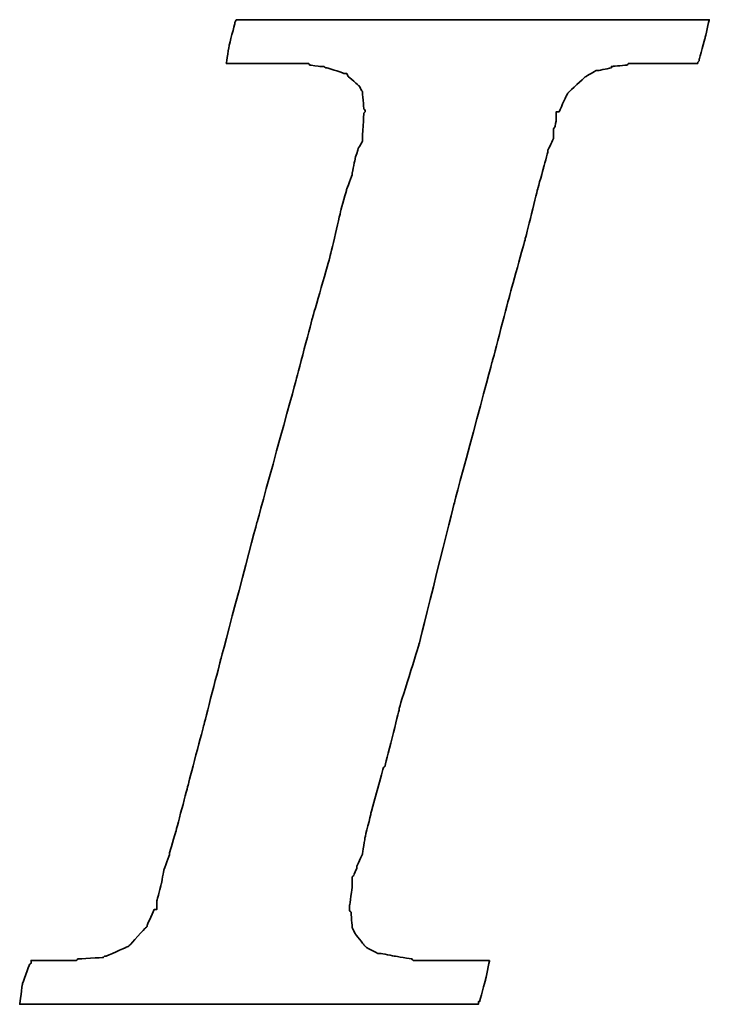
# Model space of a CAD drawing. Header units: millimetres. Extents: x 953 to 1193, y 90 to 173.
# Tile 26 of 42: x 1128.124 to 1128.574, y 109.659 to 110.301. Entities that reach past the tile are written whole.
import ezdxf

# ---------------------------------------------------------------- set-up
doc = ezdxf.new("R2010")
doc.units = ezdxf.units.MM
doc.header["$LTSCALE"] = 0.1
doc.layers.add('DIM', color=4, linetype='CONTINUOUS')
doc.layers.add('layer 1', color=7, linetype='CONTINUOUS')

# ---------------------------------------------------------------- blocks, each defined once
blk = doc.blocks.new('TBI MOTION logo(完整正式版)')
at = {"layer": 'layer 1', "color": 22, "lineweight": 35}
blk.add_open_spline([(-40.59125, -7.94375), (-40.59125, -7.94375), (-40.97375, -7.94375), (-40.97375, -7.94375), (-40.97375, -7.94375), (-40.97375, -7.94375), (-41.38125, -7.94375), (-41.38125, -7.94375), (-41.38125, -7.94375), (-41.38125, -7.94375), (-41.54875, -7.94375), (-41.54875, -7.94375), (-41.54875, -7.94375), (-41.54875, -7.94375), (-41.59875, -7.94375), (-41.59875, -7.94375), (-41.59875, -7.94375), (-41.59875, -7.94375), (-41.88375, -7.94375), (-41.88375, -7.94375), (-41.88375, -7.94375), (-41.88375, -7.94375), (-41.90875, -7.91875), (-41.90875, -7.91875), (-41.90875, -7.91875), (-41.90875, -7.91875), (-42.19875, -7.87125), (-42.19875, -7.87125), (-42.19875, -7.87125), (-42.19875, -7.87125), (-42.43875, -7.82375), (-42.43875, -7.82375), (-42.43875, -7.82375), (-42.43875, -7.82375), (-42.45875, -7.82375), (-42.45875, -7.82375), (-42.45875, -7.82375), (-42.45875, -7.82375), (-42.48625, -7.82375), (-42.48625, -7.82375), (-42.48625, -7.82375), (-42.48625, -7.82375), (-42.67625, -7.72375), (-42.67625, -7.72375), (-42.67625, -7.72375), (-42.67625, -7.72375), (-42.70125, -7.70375), (-42.70125, -7.70375), (-42.70125, -7.70375), (-42.70125, -7.70375), (-42.72375, -7.67875), (-42.72375, -7.67875), (-42.72375, -7.67875), (-42.72375, -7.67875), (-42.86875, -7.48875), (-42.86875, -7.48875), (-42.86875, -7.48875), (-42.86875, -7.48875), (-42.89375, -7.43875), (-42.89375, -7.43875), (-42.89375, -7.43875), (-42.89375, -7.43875), (-42.91875, -7.38875), (-42.91875, -7.38875), (-42.91875, -7.38875), (-42.91875, -7.38875), (-42.93875, -7.12875), (-42.93875, -7.12875), (-42.93875, -7.12875), (-42.93875, -7.12875), (-42.96375, -7.10375), (-42.96375, -7.10375), (-42.96375, -7.10375), (-42.96375, -7.10375), (-42.96375, -7.05375), (-42.96375, -7.05375), (-42.96375, -7.05375), (-42.96375, -7.05375), (-42.96375, -7.00875), (-42.96375, -7.00875), (-42.96375, -7.00875), (-42.96375, -7.00875), (-42.91875, -6.69625), (-42.91875, -6.69625), (-42.91875, -6.69625), (-42.91875, -6.69625), (-42.91875, -6.62375), (-42.91875, -6.62375), (-42.91875, -6.62375), (-42.91875, -6.62375), (-42.91875, -6.59625), (-42.91875, -6.59625), (-42.91875, -6.59625), (-42.91875, -6.59625), (-42.91875, -6.57375), (-42.91875, -6.57375), (-42.91875, -6.57375), (-42.91875, -6.57375), (-42.91875, -6.52875), (-42.91875, -6.52875), (-42.91875, -6.52875), (-42.91875, -6.52875), (-42.89375, -6.50375), (-42.89375, -6.50375), (-42.89375, -6.50375), (-42.89375, -6.50375), (-42.84375, -6.38375), (-42.84375, -6.38375), (-42.84375, -6.38375), (-42.84375, -6.38375), (-42.84375, -6.35875), (-42.84375, -6.35875), (-42.84375, -6.35875), (-42.84375, -6.35875), (-42.74625, -6.14375), (-42.74625, -6.14375), (-42.74625, -6.14375), (-42.74625, -6.14375), (-42.70125, -5.85375), (-42.70125, -5.85375), (-42.70125, -5.85375), (-42.70125, -5.85375), (-42.60375, -5.47125), (-42.60375, -5.47125), (-42.60375, -5.47125), (-42.60375, -5.47125), (-42.60375, -5.44875), (-42.60375, -5.44875), (-42.60375, -5.44875), (-42.60375, -5.44875), (-42.38875, -4.67875), (-42.38875, -4.67875), (-42.38875, -4.67875), (-42.38875, -4.67875), (-42.36375, -4.65375), (-42.36375, -4.65375), (-42.36375, -4.65375), (-42.36375, -4.65375), (-42.12375, -3.69625), (-42.12375, -3.69625), (-42.12375, -3.69625), (-42.12375, -3.69625), (-42.12375, -3.67374), (-42.12375, -3.67374), (-42.12375, -3.67374), (-42.12375, -3.67374), (-41.78875, -2.59374), (-41.78875, -2.59374), (-41.78875, -2.59374), (-41.78875, -2.59374), (-41.18875, -0.19375), (-41.18875, -0.19375), (-41.18875, -0.19375), (-41.18875, -0.19375), (-40.54375, 2.20624), (-40.54375, 2.20624), (-40.54375, 2.20624), (-40.54375, 2.20624), (-40.25375, 3.30875), (-40.25375, 3.30875), (-40.25375, 3.30875), (-40.25375, 3.30875), (-39.98875, 4.27125), (-39.98875, 4.27125), (-39.98875, 4.27125), (-39.98875, 4.27125), (-39.77375, 5.13125), (-39.77375, 5.13125), (-39.77375, 5.13125), (-39.77375, 5.13125), (-39.67875, 5.47125), (-39.67875, 5.47125), (-39.67875, 5.47125), (-39.67875, 5.47125), (-39.60375, 5.75625), (-39.60375, 5.75625), (-39.60375, 5.75625), (-39.60375, 5.75625), (-39.60375, 5.78125), (-39.60375, 5.78125), (-39.60375, 5.78125), (-39.60375, 5.78125), (-39.50875, 5.97125), (-39.50875, 5.97125), (-39.50875, 5.97125), (-39.50875, 5.97125), (-39.50875, 6.13875), (-39.50875, 6.13875), (-39.50875, 6.13875), (-39.50875, 6.13875), (-39.48625, 6.16625), (-39.48625, 6.16625), (-39.48625, 6.16625), (-39.48625, 6.16625), (-39.46125, 6.28625), (-39.46125, 6.28625), (-39.46125, 6.28625), (-39.46125, 6.28625), (-39.46125, 6.42625), (-39.46125, 6.42625), (-39.46125, 6.42625), (-39.46125, 6.42625), (-39.41375, 6.42625), (-39.41375, 6.42625), (-39.41375, 6.42625), (-39.41375, 6.42625), (-39.29375, 6.69125), (-39.29375, 6.69125), (-39.29375, 6.69125), (-39.29375, 6.69125), (-39.26875, 6.74125), (-39.26875, 6.74125), (-39.26875, 6.74125), (-39.26875, 6.74125), (-39.24375, 6.76625), (-39.24375, 6.76625), (-39.24375, 6.76625), (-39.24375, 6.76625), (-38.98375, 7.00624), (-38.98375, 7.00624), (-38.98375, 7.00624), (-38.98375, 7.00624), (-38.95625, 7.02624), (-38.95625, 7.02624), (-38.95625, 7.02624), (-38.95625, 7.02624), (-38.78875, 7.12624), (-38.78875, 7.12624), (-38.78875, 7.12624), (-38.78875, 7.12624), (-38.76375, 7.12624), (-38.76375, 7.12624), (-38.76375, 7.12624), (-38.76375, 7.12624), (-38.74375, 7.12624), (-38.74375, 7.12624), (-38.74375, 7.12624), (-38.74375, 7.12624), (-38.52875, 7.17125), (-38.52875, 7.17125), (-38.52875, 7.17125), (-38.52875, 7.17125), (-38.52875, 7.19624), (-38.52875, 7.19624), (-38.52875, 7.19624), (-38.52875, 7.19624), (-38.50375, 7.19624), (-38.50375, 7.19624), (-38.50375, 7.19624), (-38.50375, 7.19624), (-38.26125, 7.21875), (-38.26125, 7.21875), (-38.26125, 7.21875), (-38.26125, 7.21875), (-38.23875, 7.24624), (-38.23875, 7.24624), (-38.23875, 7.24624), (-38.23875, 7.24624), (-38.21625, 7.24624), (-38.21625, 7.24624), (-38.21625, 7.24624), (-38.21625, 7.24624), (-38.18875, 7.24624), (-38.18875, 7.24624), (-38.18875, 7.24624), (-38.18875, 7.24624), (-37.90375, 7.24624), (-37.90375, 7.24624), (-37.90375, 7.24624), (-37.90375, 7.24624), (-37.85375, 7.24624), (-37.85375, 7.24624), (-37.85375, 7.24624), (-37.85375, 7.24624), (-37.75875, 7.24624), (-37.75875, 7.24624), (-37.75875, 7.24624), (-37.75875, 7.24624), (-37.42375, 7.24624), (-37.42375, 7.24624), (-37.42375, 7.24624), (-37.42375, 7.24624), (-37.08875, 7.24624), (-37.08875, 7.24624), (-37.08875, 7.24624), (-37.08875, 7.24624), (-37.06375, 7.24624), (-37.06375, 7.24624), (-37.06375, 7.24624), (-37.06375, 7.24624), (-37.06375, 7.26624), (-37.06375, 7.26624), (-37.06375, 7.26624), (-37.06375, 7.26624), (-37.03875, 7.29125), (-37.03875, 7.29125), (-37.03875, 7.29125), (-37.03875, 7.29125), (-37.03875, 7.31625), (-37.03875, 7.31625), (-37.03875, 7.31625), (-37.03875, 7.31625), (-36.94125, 7.67625), (-36.94125, 7.67625), (-36.94125, 7.67625), (-36.94125, 7.67625), (-36.86875, 7.98625), (-36.86875, 7.98625), (-36.86875, 7.98625), (-36.86875, 7.98625), (-36.98875, 7.98625), (-36.98875, 7.98625), (-36.98875, 7.98625), (-36.98875, 7.98625), (-37.42375, 7.98625), (-37.42375, 7.98625), (-37.42375, 7.98625), (-37.42375, 7.98625), (-37.94875, 7.98625), (-37.94875, 7.98625), (-37.94875, 7.98625), (-37.94875, 7.98625), (-38.57375, 7.98625), (-38.57375, 7.98625), (-38.57375, 7.98625), (-38.57375, 7.98625), (-39.29375, 7.98625), (-39.29375, 7.98625), (-39.29375, 7.98625), (-39.29375, 7.98625), (-40.82875, 7.98625), (-40.82875, 7.98625), (-40.82875, 7.98625), (-40.82875, 7.98625), (-42.36375, 7.98625), (-42.36375, 7.98625), (-42.36375, 7.98625), (-42.36375, 7.98625), (-43.08375, 7.98625), (-43.08375, 7.98625), (-43.08375, 7.98625), (-43.08375, 7.98625), (-43.70875, 7.98625), (-43.70875, 7.98625), (-43.70875, 7.98625), (-43.70875, 7.98625), (-44.23375, 7.98625), (-44.23375, 7.98625), (-44.23375, 7.98625), (-44.23375, 7.98625), (-44.66875, 7.98625), (-44.66875, 7.98625), (-44.66875, 7.98625), (-44.66875, 7.98625), (-44.88375, 7.98625), (-44.88375, 7.98625), (-44.88375, 7.98625), (-44.88375, 7.98625), (-44.90875, 7.94125), (-44.90875, 7.94125), (-44.90875, 7.94125), (-44.90875, 7.94125), (-44.90875, 7.91625), (-44.90875, 7.91625), (-44.90875, 7.91625), (-44.90875, 7.91625), (-45.00375, 7.55625), (-45.00375, 7.55625), (-45.00375, 7.55625), (-45.00375, 7.55625), (-45.05375, 7.24624), (-45.05375, 7.24624), (-45.05375, 7.24624), (-45.05375, 7.24624), (-44.61875, 7.24624), (-44.61875, 7.24624), (-44.61875, 7.24624), (-44.61875, 7.24624), (-44.11375, 7.24624), (-44.11375, 7.24624), (-44.11375, 7.24624), (-44.11375, 7.24624), (-43.99375, 7.24624), (-43.99375, 7.24624), (-43.99375, 7.24624), (-43.99375, 7.24624), (-43.94625, 7.24624), (-43.94625, 7.24624), (-43.94625, 7.24624), (-43.94625, 7.24624), (-43.92374, 7.24624), (-43.92374, 7.24624), (-43.92374, 7.24624), (-43.92374, 7.24624), (-43.65875, 7.24624), (-43.65875, 7.24624), (-43.65875, 7.24624), (-43.65875, 7.24624), (-43.63875, 7.21875), (-43.63875, 7.21875), (-43.63875, 7.21875), (-43.63875, 7.21875), (-43.46875, 7.19624), (-43.46875, 7.19624), (-43.46875, 7.19624), (-43.46875, 7.19624), (-43.39875, 7.19624), (-43.39875, 7.19624), (-43.39875, 7.19624), (-43.39875, 7.19624), (-43.37125, 7.17125), (-43.37125, 7.17125), (-43.37125, 7.17125), (-43.37125, 7.17125), (-43.34875, 7.17125), (-43.34875, 7.17125), (-43.34875, 7.17125), (-43.34875, 7.17125), (-43.20375, 7.12624), (-43.20375, 7.12624), (-43.20375, 7.12624), (-43.20375, 7.12624), (-43.05875, 7.07624), (-43.05875, 7.07624), (-43.05875, 7.07624), (-43.05875, 7.07624), (-43.01375, 7.07624), (-43.01375, 7.07624), (-43.01375, 7.07624), (-43.01375, 7.07624), (-42.98875, 7.02624), (-42.98875, 7.02624), (-42.98875, 7.02624), (-42.98875, 7.02624), (-42.79875, 6.86125), (-42.79875, 6.86125), (-42.79875, 6.86125), (-42.79875, 6.86125), (-42.77375, 6.81125), (-42.77375, 6.81125), (-42.77375, 6.81125), (-42.77375, 6.81125), (-42.74625, 6.76625), (-42.74625, 6.76625), (-42.74625, 6.76625), (-42.74625, 6.76625), (-42.72375, 6.47625), (-42.72375, 6.47625), (-42.72375, 6.47625), (-42.72375, 6.47625), (-42.70125, 6.45124), (-42.70125, 6.45124), (-42.70125, 6.45124), (-42.70125, 6.45124), (-42.70125, 6.42625), (-42.70125, 6.42625), (-42.70125, 6.42625), (-42.70125, 6.42625), (-42.72375, 6.40625), (-42.72375, 6.40625), (-42.72375, 6.40625), (-42.72375, 6.40625), (-42.74625, 5.97125), (-42.74625, 5.97125), (-42.74625, 5.97125), (-42.74625, 5.97125), (-42.74625, 5.94625), (-42.74625, 5.94625), (-42.74625, 5.94625), (-42.74625, 5.94625), (-42.74625, 5.92625), (-42.74625, 5.92625), (-42.74625, 5.92625), (-42.74625, 5.92625), (-42.77375, 5.87625), (-42.77375, 5.87625), (-42.77375, 5.87625), (-42.77375, 5.87625), (-42.81875, 5.80625), (-42.81875, 5.80625), (-42.81875, 5.80625), (-42.81875, 5.80625), (-42.86875, 5.63625), (-42.86875, 5.63625), (-42.86875, 5.63625), (-42.86875, 5.63625), (-42.91875, 5.39625), (-42.91875, 5.39625), (-42.91875, 5.39625), (-42.91875, 5.39625), (-42.91875, 5.37124), (-42.91875, 5.37124), (-42.91875, 5.37124), (-42.91875, 5.37124), (-43.01375, 5.10874), (-43.01375, 5.10874), (-43.01375, 5.10874), (-43.01375, 5.10874), (-43.10875, 4.77124), (-43.10875, 4.77124), (-43.10875, 4.77124), (-43.10875, 4.77124), (-43.29875, 3.95625), (-43.29875, 3.95625), (-43.29875, 3.95625), (-43.29875, 3.95625), (-43.58875, 2.95125), (-43.58875, 2.95125), (-43.58875, 2.95125), (-43.58875, 2.95125), (-43.87375, 1.87125), (-43.87375, 1.87125), (-43.87375, 1.87125), (-43.87375, 1.87125), (-44.52625, -0.50374), (-44.52625, -0.50374), (-44.52625, -0.50374), (-44.52625, -0.50374), (-45.14875, -2.85375), (-45.14875, -2.85375), (-45.14875, -2.85375), (-45.14875, -2.85375), (-45.43375, -3.95875), (-45.43375, -3.95875), (-45.43375, -3.95875), (-45.43375, -3.95875), (-45.69875, -4.96875), (-45.69875, -4.96875), (-45.69875, -4.96875), (-45.69875, -4.96875), (-45.91375, -5.78375), (-45.91375, -5.78375), (-45.91375, -5.78375), (-45.91375, -5.78375), (-46.01375, -6.11875), (-46.01375, -6.11875), (-46.01375, -6.11875), (-46.01375, -6.11875), (-46.01375, -6.14375), (-46.01375, -6.14375), (-46.01375, -6.14375), (-46.01375, -6.14375), (-46.10875, -6.40875), (-46.10875, -6.40875), (-46.10875, -6.40875), (-46.10875, -6.40875), (-46.15375, -6.64875), (-46.15375, -6.64875), (-46.15375, -6.64875), (-46.15375, -6.64875), (-46.20375, -6.83875), (-46.20375, -6.83875), (-46.20375, -6.83875), (-46.20375, -6.83875), (-46.22875, -6.93375), (-46.22875, -6.93375), (-46.22875, -6.93375), (-46.22875, -6.93375), (-46.22875, -7.07875), (-46.22875, -7.07875), (-46.22875, -7.07875), (-46.22875, -7.07875), (-46.27375, -7.07875), (-46.27375, -7.07875), (-46.27375, -7.07875), (-46.27375, -7.07875), (-46.39375, -7.34375), (-46.39375, -7.34375), (-46.39375, -7.34375), (-46.39375, -7.34375), (-46.39375, -7.36875), (-46.39375, -7.36875), (-46.39375, -7.36875), (-46.39375, -7.36875), (-46.42125, -7.38875), (-46.42125, -7.38875), (-46.42125, -7.38875), (-46.42125, -7.38875), (-46.68375, -7.67875), (-46.68375, -7.67875), (-46.68375, -7.67875), (-46.68375, -7.67875), (-46.70875, -7.70375), (-46.70875, -7.70375), (-46.70875, -7.70375), (-46.70875, -7.70375), (-46.75375, -7.72375), (-46.75375, -7.72375), (-46.75375, -7.72375), (-46.75375, -7.72375), (-47.08875, -7.87125), (-47.08875, -7.87125), (-47.08875, -7.87125), (-47.08875, -7.87125), (-47.11625, -7.87125), (-47.11625, -7.87125), (-47.11625, -7.87125), (-47.11625, -7.87125), (-47.13875, -7.89375), (-47.13875, -7.89375), (-47.13875, -7.89375), (-47.13875, -7.89375), (-47.56875, -7.91875), (-47.56875, -7.91875), (-47.56875, -7.91875), (-47.56875, -7.91875), (-47.59625, -7.94375), (-47.59625, -7.94375), (-47.59625, -7.94375), (-47.59625, -7.94375), (-47.64375, -7.94375), (-47.64375, -7.94375), (-47.64375, -7.94375), (-47.64375, -7.94375), (-47.73625, -7.94375), (-47.73625, -7.94375), (-47.73625, -7.94375), (-47.73625, -7.94375), (-48.07375, -7.94375), (-48.07375, -7.94375), (-48.07375, -7.94375), (-48.07375, -7.94375), (-48.36125, -7.94375), (-48.36125, -7.94375), (-48.36125, -7.94375), (-48.36125, -7.94375), (-48.36125, -7.96625), (-48.36125, -7.96625), (-48.36125, -7.96625), (-48.36125, -7.96625), (-48.36125, -7.99125), (-48.36125, -7.99125), (-48.36125, -7.99125), (-48.36125, -7.99125), (-48.38875, -8.01375), (-48.38875, -8.01375), (-48.38875, -8.01375), (-48.38875, -8.01375), (-48.50875, -8.34875), (-48.50875, -8.34875), (-48.50875, -8.34875), (-48.50875, -8.34875), (-48.55375, -8.68625), (-48.55375, -8.68625), (-48.55375, -8.68625), (-48.55375, -8.68625), (-48.45875, -8.68625), (-48.45875, -8.68625), (-48.45875, -8.68625), (-48.45875, -8.68625), (-48.07375, -8.68625), (-48.07375, -8.68625), (-48.07375, -8.68625), (-48.07375, -8.68625), (-47.52375, -8.68625), (-47.52375, -8.68625), (-47.52375, -8.68625), (-47.52375, -8.68625), (-46.92375, -8.68625), (-46.92375, -8.68625), (-46.92375, -8.68625), (-46.92375, -8.68625), (-46.25375, -8.68625), (-46.25375, -8.68625), (-46.25375, -8.68625), (-46.25375, -8.68625), (-46.20375, -8.68625), (-46.20375, -8.68625), (-46.20375, -8.68625), (-46.20375, -8.68625), (-44.71375, -8.68625), (-44.71375, -8.68625), (-44.71375, -8.68625), (-44.71375, -8.68625), (-43.22875, -8.68625), (-43.22875, -8.68625), (-43.22875, -8.68625), (-43.22875, -8.68625), (-42.55875, -8.68625), (-42.55875, -8.68625), (-42.55875, -8.68625), (-42.55875, -8.68625), (-42.50875, -8.68625), (-42.50875, -8.68625), (-42.50875, -8.68625), (-42.50875, -8.68625), (-41.93375, -8.68625), (-41.93375, -8.68625), (-41.93375, -8.68625), (-41.93375, -8.68625), (-41.38125, -8.68625), (-41.38125, -8.68625), (-41.38125, -8.68625), (-41.38125, -8.68625), (-40.97375, -8.68625), (-40.97375, -8.68625), (-40.97375, -8.68625), (-40.97375, -8.68625), (-40.78125, -8.68625), (-40.78125, -8.68625), (-40.78125, -8.68625), (-40.78125, -8.68625), (-40.78125, -8.63875), (-40.78125, -8.63875), (-40.78125, -8.63875), (-40.78125, -8.63875), (-40.75875, -8.63875), (-40.75875, -8.63875), (-40.75875, -8.63875), (-40.75875, -8.63875), (-40.66375, -8.27875), (-40.66375, -8.27875), (-40.66375, -8.27875), (-40.66375, -8.27875), (-40.59125, -7.94375), (-40.59125, -7.94375)], degree=3, knots=[0, 0, 0, 0, 0.00558659, 0.00558659, 0.00558659, 0.0055866, 0.01117318, 0.01117318, 0.01117318, 0.01117319, 0.01675978, 0.01675978, 0.01675978, 0.01675979, 0.02234637, 0.02234637, 0.02234637, 0.02234638, 0.02793296, 0.02793296, 0.02793296, 0.02793297, 0.03351955, 0.03351955, 0.03351955, 0.03351956, 0.03910615, 0.03910615, 0.03910615, 0.03910616, 0.04469274, 0.04469274, 0.04469274, 0.04469275, 0.05027933, 0.05027933, 0.05027933, 0.05027934, 0.05586592, 0.05586592, 0.05586592, 0.05586593, 0.06145251, 0.06145251, 0.06145251, 0.06145252, 0.06703911, 0.06703911, 0.06703911, 0.06703912, 0.0726257, 0.0726257, 0.0726257, 0.07262571, 0.07821229, 0.07821229, 0.07821229, 0.0782123, 0.08379888, 0.08379888, 0.08379888, 0.08379889, 0.08938547, 0.08938547, 0.08938547, 0.08938548, 0.09497207, 0.09497207, 0.09497207, 0.09497208, 0.10055866, 0.10055866, 0.10055866, 0.10055867, 0.10614525, 0.10614525, 0.10614525, 0.10614526, 0.11173184, 0.11173184, 0.11173184, 0.11173185, 0.11731844, 0.11731844, 0.11731844, 0.11731845, 0.12290503, 0.12290503, 0.12290503, 0.12290504, 0.12849162, 0.12849162, 0.12849162, 0.12849163, 0.13407821, 0.13407821, 0.13407821, 0.13407822, 0.1396648, 0.1396648, 0.1396648, 0.13966481, 0.1452514, 0.1452514, 0.1452514, 0.14525141, 0.15083799, 0.15083799, 0.15083799, 0.150838, 0.15642458, 0.15642458, 0.15642458, 0.15642459, 0.16201117, 0.16201117, 0.16201117, 0.16201118, 0.16759777, 0.16759777, 0.16759777, 0.16759778, 0.17318436, 0.17318436, 0.17318436, 0.17318437, 0.17877095, 0.17877095, 0.17877095, 0.17877096, 0.18435754, 0.18435754, 0.18435754, 0.18435755, 0.18994413, 0.18994413, 0.18994413, 0.18994414, 0.19553073, 0.19553073, 0.19553073, 0.19553074, 0.20111732, 0.20111732, 0.20111732, 0.20111733, 0.20670391, 0.20670391, 0.20670391, 0.20670392, 0.2122905, 0.2122905, 0.2122905, 0.21229051, 0.21787709, 0.21787709, 0.21787709, 0.2178771, 0.22346369, 0.22346369, 0.22346369, 0.2234637, 0.22905028, 0.22905028, 0.22905028, 0.22905029, 0.23463687, 0.23463687, 0.23463687, 0.23463688, 0.24022346, 0.24022346, 0.24022346, 0.24022347, 0.24581006, 0.24581006, 0.24581006, 0.24581007, 0.25139665, 0.25139665, 0.25139665, 0.25139666, 0.25698324, 0.25698324, 0.25698324, 0.25698325, 0.26256983, 0.26256983, 0.26256983, 0.26256984, 0.26815642, 0.26815642, 0.26815642, 0.26815643, 0.27374302, 0.27374302, 0.27374302, 0.27374303, 0.27932961, 0.27932961, 0.27932961, 0.27932962, 0.2849162, 0.2849162, 0.2849162, 0.28491621, 0.29050279, 0.29050279, 0.29050279, 0.2905028, 0.29608939, 0.29608939, 0.29608939, 0.2960894, 0.30167598, 0.30167598, 0.30167598, 0.30167599, 0.30726257, 0.30726257, 0.30726257, 0.30726258, 0.31284916, 0.31284916, 0.31284916, 0.31284917, 0.31843575, 0.31843575, 0.31843575, 0.31843576, 0.32402235, 0.32402235, 0.32402235, 0.32402236, 0.32960894, 0.32960894, 0.32960894, 0.32960895, 0.33519553, 0.33519553, 0.33519553, 0.33519554, 0.34078212, 0.34078212, 0.34078212, 0.34078213, 0.34636872, 0.34636872, 0.34636872, 0.34636873, 0.35195531, 0.35195531, 0.35195531, 0.35195532, 0.3575419, 0.3575419, 0.3575419, 0.35754191, 0.36312849, 0.36312849, 0.36312849, 0.3631285, 0.36871508, 0.36871508, 0.36871508, 0.36871509, 0.37430168, 0.37430168, 0.37430168, 0.37430169, 0.37988827, 0.37988827, 0.37988827, 0.37988828, 0.38547486, 0.38547486, 0.38547486, 0.38547487, 0.39106145, 0.39106145, 0.39106145, 0.39106146, 0.39664804, 0.39664804, 0.39664804, 0.39664805, 0.40223464, 0.40223464, 0.40223464, 0.40223465, 0.40782123, 0.40782123, 0.40782123, 0.40782124, 0.41340782, 0.41340782, 0.41340782, 0.41340783, 0.41899441, 0.41899441, 0.41899441, 0.41899442, 0.42458101, 0.42458101, 0.42458101, 0.42458102, 0.4301676, 0.4301676, 0.4301676, 0.43016761, 0.43575419, 0.43575419, 0.43575419, 0.4357542, 0.44134078, 0.44134078, 0.44134078, 0.44134079, 0.44692737, 0.44692737, 0.44692737, 0.44692738, 0.45251397, 0.45251397, 0.45251397, 0.45251398, 0.45810056, 0.45810056, 0.45810056, 0.45810057, 0.46368715, 0.46368715, 0.46368715, 0.46368716, 0.46927374, 0.46927374, 0.46927374, 0.46927375, 0.47486034, 0.47486034, 0.47486034, 0.47486035, 0.48044693, 0.48044693, 0.48044693, 0.48044694, 0.48603352, 0.48603352, 0.48603352, 0.48603353, 0.49162011, 0.49162011, 0.49162011, 0.49162012, 0.4972067, 0.4972067, 0.4972067, 0.49720671, 0.5027933, 0.5027933, 0.5027933, 0.50279331, 0.50837989, 0.50837989, 0.50837989, 0.5083799, 0.51396648, 0.51396648, 0.51396648, 0.51396649, 0.51955307, 0.51955307, 0.51955307, 0.51955308, 0.52513966, 0.52513966, 0.52513966, 0.52513967, 0.53072626, 0.53072626, 0.53072626, 0.53072627, 0.53631285, 0.53631285, 0.53631285, 0.53631286, 0.54189944, 0.54189944, 0.54189944, 0.54189945, 0.54748603, 0.54748603, 0.54748603, 0.54748604, 0.55307263, 0.55307263, 0.55307263, 0.55307264, 0.55865922, 0.55865922, 0.55865922, 0.55865923, 0.56424581, 0.56424581, 0.56424581, 0.56424582, 0.5698324, 0.5698324, 0.5698324, 0.56983241, 0.57541899, 0.57541899, 0.57541899, 0.575419, 0.58100559, 0.58100559, 0.58100559, 0.5810056, 0.58659218, 0.58659218, 0.58659218, 0.58659219, 0.59217877, 0.59217877, 0.59217877, 0.59217878, 0.59776536, 0.59776536, 0.59776536, 0.59776537, 0.60335196, 0.60335196, 0.60335196, 0.60335197, 0.60893855, 0.60893855, 0.60893855, 0.60893856, 0.61452514, 0.61452514, 0.61452514, 0.61452515, 0.62011173, 0.62011173, 0.62011173, 0.62011174, 0.62569832, 0.62569832, 0.62569832, 0.62569833, 0.63128492, 0.63128492, 0.63128492, 0.63128493, 0.63687151, 0.63687151, 0.63687151, 0.63687152, 0.6424581, 0.6424581, 0.6424581, 0.64245811, 0.64804469, 0.64804469, 0.64804469, 0.6480447, 0.65363128, 0.65363128, 0.65363128, 0.65363129, 0.65921788, 0.65921788, 0.65921788, 0.65921789, 0.66480447, 0.66480447, 0.66480447, 0.66480448, 0.67039106, 0.67039106, 0.67039106, 0.67039107, 0.67597765, 0.67597765, 0.67597765, 0.67597766, 0.68156425, 0.68156425, 0.68156425, 0.68156426, 0.68715084, 0.68715084, 0.68715084, 0.68715085, 0.69273743, 0.69273743, 0.69273743, 0.69273744, 0.69832402, 0.69832402, 0.69832402, 0.69832403, 0.70391061, 0.70391061, 0.70391061, 0.70391062, 0.70949721, 0.70949721, 0.70949721, 0.70949722, 0.7150838, 0.7150838, 0.7150838, 0.71508381, 0.72067039, 0.72067039, 0.72067039, 0.7206704, 0.72625698, 0.72625698, 0.72625698, 0.72625699, 0.73184358, 0.73184358, 0.73184358, 0.73184359, 0.73743017, 0.73743017, 0.73743017, 0.73743018, 0.74301676, 0.74301676, 0.74301676, 0.74301677, 0.74860335, 0.74860335, 0.74860335, 0.74860336, 0.75418994, 0.75418994, 0.75418994, 0.75418995, 0.75977654, 0.75977654, 0.75977654, 0.75977655, 0.76536313, 0.76536313, 0.76536313, 0.76536314, 0.77094972, 0.77094972, 0.77094972, 0.77094973, 0.77653631, 0.77653631, 0.77653631, 0.77653632, 0.78212291, 0.78212291, 0.78212291, 0.78212292, 0.7877095, 0.7877095, 0.7877095, 0.78770951, 0.79329609, 0.79329609, 0.79329609, 0.7932961, 0.79888268, 0.79888268, 0.79888268, 0.79888269, 0.80446927, 0.80446927, 0.80446927, 0.80446928, 0.81005587, 0.81005587, 0.81005587, 0.81005588, 0.81564246, 0.81564246, 0.81564246, 0.81564247, 0.82122905, 0.82122905, 0.82122905, 0.82122906, 0.82681564, 0.82681564, 0.82681564, 0.82681565, 0.83240223, 0.83240223, 0.83240223, 0.83240224, 0.83798883, 0.83798883, 0.83798883, 0.83798884, 0.84357542, 0.84357542, 0.84357542, 0.84357543, 0.84916201, 0.84916201, 0.84916201, 0.84916202, 0.8547486, 0.8547486, 0.8547486, 0.85474861, 0.8603352, 0.8603352, 0.8603352, 0.86033521, 0.86592179, 0.86592179, 0.86592179, 0.8659218, 0.87150838, 0.87150838, 0.87150838, 0.87150839, 0.87709497, 0.87709497, 0.87709497, 0.87709498, 0.88268156, 0.88268156, 0.88268156, 0.88268157, 0.88826816, 0.88826816, 0.88826816, 0.88826817, 0.89385475, 0.89385475, 0.89385475, 0.89385476, 0.89944134, 0.89944134, 0.89944134, 0.89944135, 0.90502793, 0.90502793, 0.90502793, 0.90502794, 0.91061453, 0.91061453, 0.91061453, 0.91061454, 0.91620112, 0.91620112, 0.91620112, 0.91620113, 0.92178771, 0.92178771, 0.92178771, 0.92178772, 0.9273743, 0.9273743, 0.9273743, 0.92737431, 0.93296089, 0.93296089, 0.93296089, 0.9329609, 0.93854749, 0.93854749, 0.93854749, 0.9385475, 0.94413408, 0.94413408, 0.94413408, 0.94413409, 0.94972067, 0.94972067, 0.94972067, 0.94972068, 0.95530726, 0.95530726, 0.95530726, 0.95530727, 0.96089385, 0.96089385, 0.96089385, 0.96089386, 0.96648045, 0.96648045, 0.96648045, 0.96648046, 0.97206704, 0.97206704, 0.97206704, 0.97206705, 0.97765363, 0.97765363, 0.97765363, 0.97765364, 0.98324022, 0.98324022, 0.98324022, 0.98324023, 0.98882682, 0.98882682, 0.98882682, 0.98882683, 0.99441341, 0.99441341, 0.99441341, 0.99441342, 1, 1, 1, 1], dxfattribs=at)

msp = doc.modelspace()

# ---------------------------------------------------------------- block references
at = {"layer": 'DIM', "color": 7, "xscale": 0.0385559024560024, "yscale": 0.0385559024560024, "zscale": 0.0385559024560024}
msp.add_blockref('TBI MOTION logo(完整正式版)', (1129.99564, 109.99349), dxfattribs=at)

doc.saveas('drawing.dxf')
